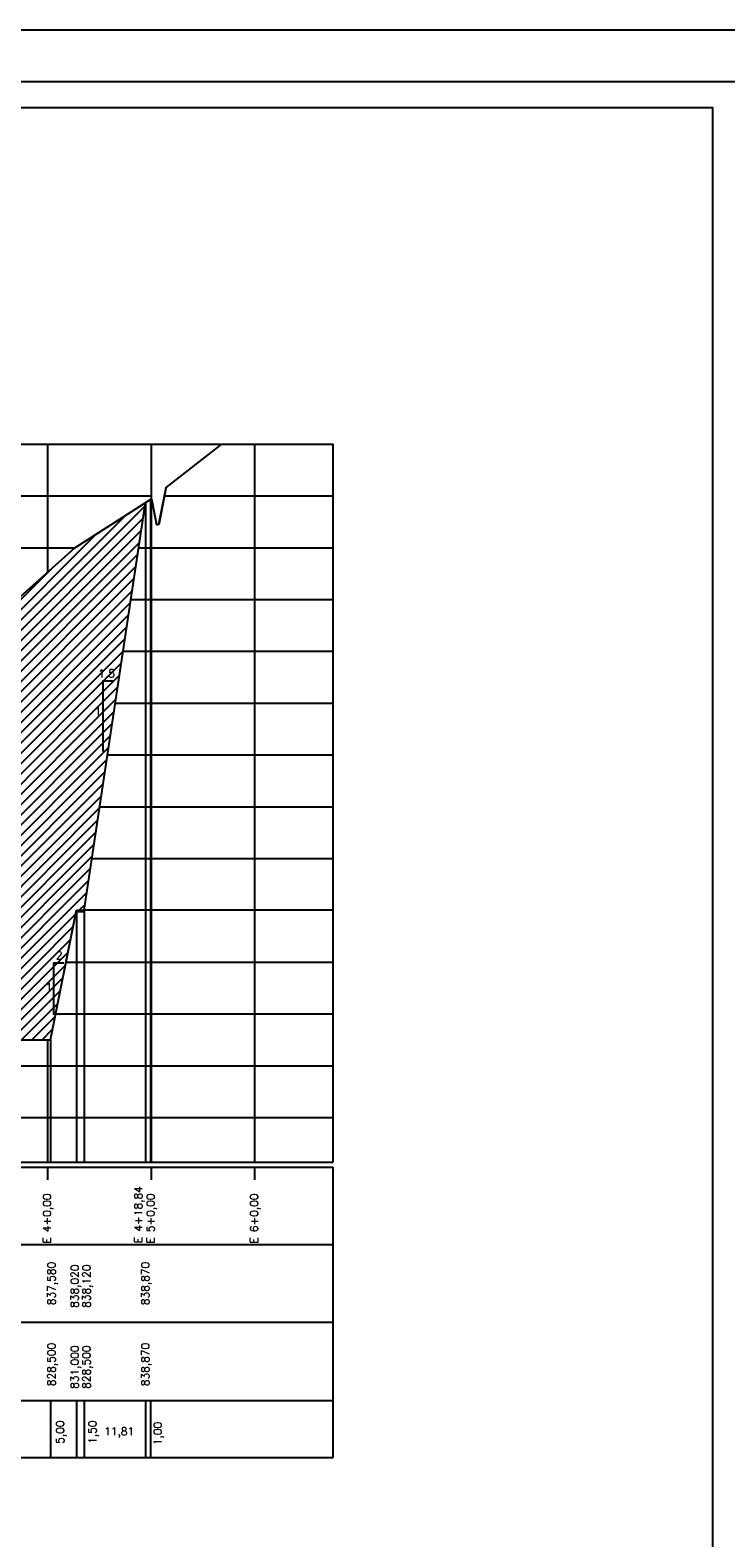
# Model space of a CAD drawing. Extents: x -1825 to 98, y 5678 to 6985.
# Tile 22 of 86: x -1306 to -1172, y 5981 to 6272. Entities that reach past the tile are written whole.
import ezdxf

# ---------------------------------------------------------------- set-up
doc = ezdxf.new("R2010")
doc.units = 0
doc.header["$MEASUREMENT"] = 0
doc.linetypes.add('CONTINUO', pattern=[0])
for name, color, linetype in [('-CORTE', 51, 'CONTINUOUS'), ('-TALUDI', 3, 'CONTINUOUS'), ('BASE', 6, 'CONTINUOUS'), ('PADRÃO', 7, 'CONTINUOUS'), ('PG-CORTE', 4, 'CONTINUOUS'), ('PG-LINE', 7, 'CONTINUOUS'), ('PG-MALHA', 7, 'CONTINUOUS'), ('PG-TERRENO', 6, 'CONTINUOUS'), ('PG-TXT-80', 2, 'CONTINUOUS')]:
    doc.layers.add(name, color=color, linetype=linetype)
doc.styles.add('ROMANS', font='romans.shx', dxfattribs={"height": 1.5})

msp = doc.modelspace()

# ---------------------------------------------------------------- hatches: boundary and pattern name
at = {"layer": '-CORTE'}
h = msp.add_hatch(dxfattribs=at)
h.set_pattern_fill('_USER', color=256, scale=1.4, angle=45, style=0, pattern_type=0)
h.set_pattern_definition([(45, (0, 0), (-0.9899495, 0.9899495), [])])
h.paths.add_polyline_path([(-1283.8, 6181.03), (-1297.45, 6172.3), (-1308.53, 6162.3), (-1319.6, 6152.3), (-1330.41, 6142.3), (-1341.14, 6132.3), (-1351.56, 6122.3), (-1360.93, 6112.3), (-1366.12, 6102.3), (-1365.11, 6102.3), (-1364.62, 6099.85), (-1364.61, 6099.86), (-1360.1, 6077.3), (-1302.12, 6077.3), (-1297.12, 6102.3), (-1295.62, 6102.3)])
h.paths.add_polyline_path([(-1293.56, 6139.57), (-1292.44, 6139.57), (-1292.44, 6141.85), (-1293.56, 6141.85)], flags=24)
h.paths.add_polyline_path([(-1292.88, 6146.88), (-1289.15, 6146.88), (-1289.15, 6149.16), (-1292.88, 6149.16)], flags=24)
h.paths.add_polyline_path([(-1301.24, 6092.46), (-1299.47, 6092.46), (-1299.47, 6094.74), (-1301.24, 6094.74)], flags=24)
h.paths.add_polyline_path([(-1303.02, 6086.38), (-1301.9, 6086.38), (-1301.9, 6088.66), (-1303.02, 6088.66)], flags=24)
h.paths.add_polyline_path([(-1359.9, 6086.38), (-1358.78, 6086.38), (-1358.78, 6088.66), (-1359.9, 6088.66)], flags=24)
h.paths.add_polyline_path([(-1361.84, 6092.46), (-1360.06, 6092.46), (-1360.06, 6094.74), (-1361.84, 6094.74)], flags=24)

# ---------------------------------------------------------------- linework, layer by layer
at = {"layer": '-TALUDI', "flags": 128}
for points in [[(-1289.99, 6146.57), (-1292.02, 6146.57), (-1292.02, 6132.99)], [(-1299.57, 6092.1), (-1301.57, 6092.1), (-1301.57, 6082.1)]]:
    msp.add_lwpolyline(points, dxfattribs=at)
at = {"layer": 'BASE', "color": 11, "linetype": 'CONTINUOUS'}
msp.add_line((-1297.12, 6102.1), (-1295.62, 6102.1), dxfattribs=at)
at = {"layer": 'PADRÃO', "color": 2}
msp.add_lwpolyline([(-1825.2, 6272.22), (-1825.2, 5678.22), (-984.2, 5678.22), (-984.2, 6272.22), (-1825.2, 6272.22)], dxfattribs=at)
at = {"layer": 'PADRÃO', "color": 1}
msp.add_lwpolyline([(-1800.2, 5688.22), (-994.2, 5688.22), (-994.2, 6262.22), (-1800.2, 6262.22)], close=True, dxfattribs=at)
at = {"layer": 'PADRÃO', "color": 2}
msp.add_lwpolyline([(-1795.2, 5693.22), (-1174.2, 5693.22), (-1174.2, 6257.22), (-1795.2, 6257.22)], close=True, dxfattribs=at)
at = {"layer": 'PG-CORTE'}
for p, q in [((-1279.83, 6183.86), (-1281.25, 6176.77)), ((-1279.84, 6183.72), (-1281.23, 6176.73)), ((-1282.65, 6181.77), (-1281.65, 6176.77)), ((-1282.63, 6181.73), (-1281.63, 6176.73)), ((-1281.65, 6176.77), (-1281.25, 6176.77)), ((-1281.25, 6176.77), (-1281.65, 6176.77)), ((-1281.65, 6176.77), (-1281.25, 6176.77)), ((-1302.12, 6077.3), (-1297.12, 6102.3)), ((-1302.11, 6077.3), (-1297.15, 6102.1)), ((-1360.11, 6077.3), (-1302.12, 6077.3)), ((-1360.1, 6077.3), (-1302.11, 6077.3))]:
    msp.add_line(p, q, dxfattribs=at)
at = {"layer": 'PG-CORTE', "color": 4, "linetype": 'CONTINUOUS'}
msp.add_line((-1295.62, 6102.3), (-1283.8, 6181.03), dxfattribs=at)
at = {"layer": 'PG-CORTE', "color": 11, "linetype": 'CONTINUOUS'}
msp.add_line((-1297.12, 6102.3), (-1295.62, 6102.3), dxfattribs=at)
at = {"layer": 'PG-LINE', "color": 3, "linetype": 'CONTINUOUS'}
for p, q in [((-1283.8, 6181.03), (-1283.8, 6053.7)), ((-1282.8, 6181.67), (-1282.8, 6053.7)), ((-1297.12, 6102.3), (-1297.12, 6053.7)), ((-1295.62, 6102.3), (-1295.62, 6053.7)), ((-1302.12, 6077.3), (-1302.12, 6053.7)), ((-1302.12, 6007.7), (-1302.12, 5996.69)), ((-1297.12, 6007.7), (-1297.12, 5996.69)), ((-1295.62, 6007.7), (-1295.62, 5996.69)), ((-1283.8, 6007.7), (-1283.8, 5996.69)), ((-1282.8, 6007.7), (-1282.8, 5996.69))]:
    msp.add_line(p, q, dxfattribs=at)
at = {"layer": 'PG-MALHA', "linetype": 'CONTINUO'}
for p, q in [((-1302.65, 6167.61), (-1302.65, 6192.3)), ((-1282.65, 6178.66), (-1282.65, 6192.3)), ((-1262.65, 6053.7), (-1262.65, 6192.3)), ((-1282.65, 6053.7), (-1282.65, 6182.3)), ((-1247.52, 6102.3), (-1295.62, 6102.3)), ((-1302.65, 6053.7), (-1302.65, 6077.3))]:
    msp.add_line(p, q, dxfattribs=at)
at = {"layer": 'PG-MALHA', "color": 4}
for p, q in [((-1247.52, 6053.7), (-1247.52, 6192.3)), ((-1449.08, 6052.7), (-1247.52, 6052.7)), ((-1247.52, 5996.69), (-1247.52, 6052.7)), ((-1247.52, 6037.7), (-1449.08, 6037.7)), ((-1247.52, 6022.7), (-1449.08, 6022.7)), ((-1449.08, 5996.69), (-1247.52, 5996.69))]:
    msp.add_line(p, q, dxfattribs=at)
at = {"layer": 'PG-MALHA', "linetype": 'CONTINUO'}
for points in [[(-1392.55, 6192.3), (-1247.52, 6192.3)], [(-1392.55, 6182.3), (-1282.65, 6182.3)], [(-1283.62, 6182.3), (-1282.65, 6182.3)], [(-1280.14, 6182.3), (-1247.52, 6182.3)], [(-1392.55, 6172.3), (-1297.45, 6172.3)], [(-1285.12, 6172.3), (-1247.52, 6172.3)], [(-1286.62, 6162.3), (-1247.52, 6162.3)], [(-1288.12, 6152.3), (-1247.52, 6152.3)], [(-1289.62, 6142.3), (-1247.52, 6142.3)], [(-1291.12, 6132.3), (-1247.52, 6132.3)], [(-1292.62, 6122.3), (-1247.52, 6122.3)], [(-1294.12, 6112.3), (-1247.52, 6112.3)], [(-1299.12, 6092.3), (-1247.52, 6092.3)], [(-1301.12, 6082.3), (-1247.52, 6082.3)], [(-1392.55, 6072.3), (-1247.52, 6072.3)], [(-1392.55, 6062.3), (-1247.52, 6062.3)], [(-1302.65, 6050.28), (-1302.65, 6052.7)], [(-1282.65, 6050.28), (-1282.65, 6052.7)], [(-1262.65, 6050.28), (-1262.65, 6052.7)]]:
    msp.add_lwpolyline(points, dxfattribs=at)
at = {"layer": 'PG-MALHA', "color": 4}
for points in [[(-1392.55, 6053.7), (-1247.52, 6053.7)], [(-1449.08, 6007.7), (-1247.52, 6007.7)]]:
    msp.add_lwpolyline(points, dxfattribs=at)
at = {"layer": 'PG-TERRENO', "linetype": 'CONTINUOUS', "flags": 128}
for points in [[(-1279.83, 6183.86), (-1269.03, 6192.3)], [(-1366.12, 6102.3), (-1360.93, 6112.3), (-1351.56, 6122.3), (-1341.14, 6132.3), (-1330.41, 6142.3), (-1319.6, 6152.3), (-1308.53, 6162.3), (-1297.45, 6172.3), (-1282.65, 6181.77)]]:
    msp.add_lwpolyline(points, dxfattribs=at)

# ---------------------------------------------------------------- texts
at = {"layer": '-TALUDI', "color": 2, "style": 'ROMANS'}
for s, p in [('1.5', (-1292.93, 6147.26)), ('1', (-1293.62, 6139.95)), ('2', (-1301.08, 6092.84)), ('1', (-1303.07, 6086.76))]:
    msp.add_text(s, height=1.52, dxfattribs=at).set_placement(p)
at = {"layer": 'PG-TXT-80', "linetype": 'CONTINUOUS', "style": 'ROMANS'}
for s, p in [('E 4+0,00', (-1302.05, 6037.95)), ('E 5+0,00', (-1282.05, 6037.95)), ('E 6+0,00', (-1262.05, 6037.95))]:
    msp.add_text(s, height=1.5, rotation=90, dxfattribs=at).set_placement(p)
at = {"layer": 'PG-TXT-80', "style": 'ROMANS'}
for s, p in [('E 4+18,84', (-1284.4, 6038.06)), ('837,580', (-1301.18, 6026.08)), ('838,020', (-1296.69, 6025.58)), ('838,120', (-1294.43, 6025.58)), ('838,870', (-1283.05, 6026.08)), ('828,500', (-1301.18, 6010.42)), ('831,000', (-1296.69, 6009.92)), ('828,500', (-1294.43, 6009.92)), ('838,870', (-1283.05, 6010.42)), ('5,00', (-1299.51, 5999.28)), ('1,50', (-1293.27, 5999.28)), ('1,00', (-1280.69, 5999.04))]:
    msp.add_text(s, height=1.5, rotation=90, dxfattribs=at).set_placement(p)
msp.add_text('11,81', height=1.5, dxfattribs=at).set_placement((-1291.78, 6000.96))

doc.saveas('drawing.dxf')
